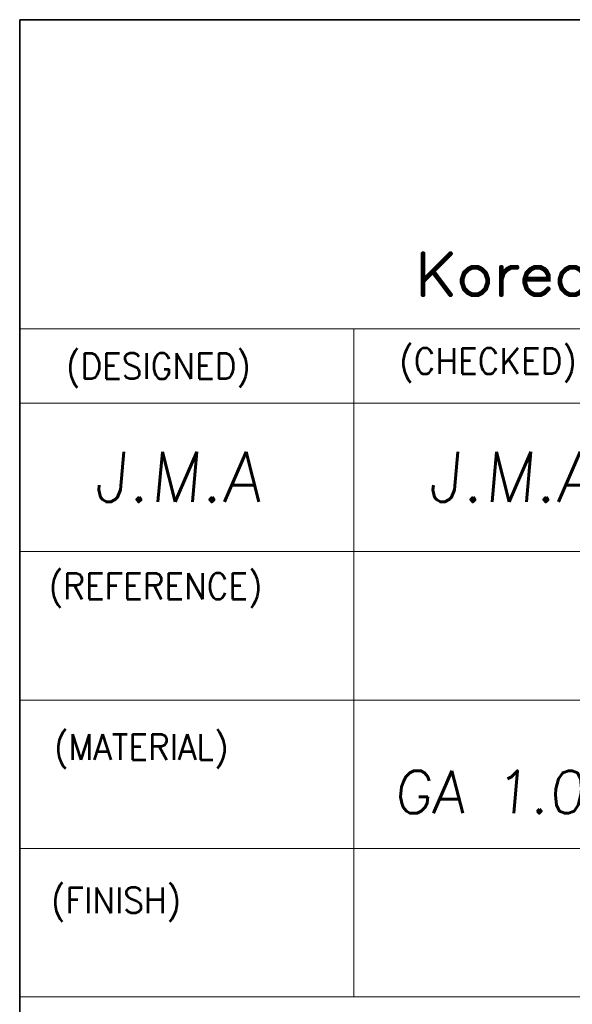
# Model space of a CAD drawing. Header units: millimetres. Extents: x 4497 to 11741, y 5958 to 12619.
# Tile 54 of 256: x 4856 to 4881, y 6981 to 7024. Entities that reach past the tile are written whole.
import ezdxf
from ezdxf.enums import TextEntityAlignment as Align

# ---------------------------------------------------------------- set-up
doc = ezdxf.new("R2010")
doc.units = ezdxf.units.MM
doc.header["$LTSCALE"] = 0.8
doc.layers.get('0').update_dxf_attribs({"linetype": 'CONTINUOUS', "lineweight": 0})
doc.layers.add('2', color=3, linetype='CONTINUOUS', lineweight=0)
doc.styles.get("Standard").update_dxf_attribs({"font": 'romans.shx', "width": 0.8, "oblique": 5, "bigfont": 'whgtxt.shx'})

# ---------------------------------------------------------------- blocks, each defined once
blk = doc.blocks.new('SMOOTH_0$064516')
at = {"const_width": 0.0323}
blk.add_lwpolyline([(-0.016, 0, 1), (0.016, 0, 1)], format="xyb", close=True, dxfattribs=at)
blk = doc.blocks.new('logo')
at = {"color": 7, "const_width": 0.859}
for points in [[(-3519.27, 5311.97), (-3524.16, 5307.08)], [(-3524.16, 5311.97), (-3524.16, 5304.64)], [(-3522.42, 5308.82), (-3519.27, 5304.64)], [(-3515.43, 5309.53), (-3516.13, 5309.17), (-3516.83, 5308.48), (-3517.18, 5307.43), (-3517.18, 5306.74), (-3516.83, 5305.69), (-3516.13, 5304.99), (-3515.43, 5304.64), (-3514.39, 5304.64), (-3513.69, 5304.99), (-3513, 5305.69), (-3512.64, 5306.74), (-3512.64, 5307.43), (-3513, 5308.48), (-3513.69, 5309.17), (-3514.39, 5309.53), (-3515.43, 5309.53)], [(-3510.2, 5307.43), (-3509.85, 5308.48), (-3509.16, 5309.17), (-3508.46, 5309.53), (-3507.41, 5309.53)], [(-3510.2, 5309.53), (-3510.2, 5304.64)], [(-3506.01, 5307.43), (-3501.83, 5307.43), (-3501.83, 5308.13), (-3502.18, 5308.82), (-3502.53, 5309.17), (-3503.22, 5309.53), (-3504.27, 5309.53), (-3504.97, 5309.17), (-3505.67, 5308.48), (-3506.01, 5307.43), (-3506.01, 5306.74), (-3505.67, 5305.69), (-3504.97, 5304.99), (-3504.27, 5304.64), (-3503.22, 5304.64), (-3502.53, 5304.99), (-3501.83, 5305.69)], [(-3495.56, 5308.48), (-3496.25, 5309.17), (-3496.95, 5309.53), (-3497.99, 5309.53), (-3498.69, 5309.17), (-3499.39, 5308.48), (-3499.74, 5307.43), (-3499.74, 5306.74), (-3499.39, 5305.69), (-3498.69, 5304.99), (-3497.99, 5304.64), (-3496.95, 5304.64), (-3496.25, 5304.99), (-3495.56, 5305.69)]]:
    blk.add_lwpolyline(points, dxfattribs=at)
at = {"color": 7, "xscale": 13.31, "yscale": 13.31, "zscale": 13.31}
for p in [(-3524.16, 5311.97), (-3519.27, 5311.97), (-3522.42, 5308.82), (-3516.13, 5309.17), (-3515.43, 5309.53), (-3515.43, 5309.53), (-3514.39, 5309.53), (-3513.69, 5309.17), (-3510.2, 5309.53), (-3509.16, 5309.17), (-3508.46, 5309.53), (-3507.41, 5309.53), (-3504.97, 5309.17), (-3504.27, 5309.53), (-3503.22, 5309.53), (-3502.53, 5309.17), (-3502.18, 5308.82), (-3498.69, 5309.17), (-3497.99, 5309.53), (-3524.16, 5307.08), (-3517.18, 5307.43), (-3516.83, 5308.48), (-3513, 5308.48), (-3512.64, 5307.43), (-3510.2, 5307.43), (-3509.85, 5308.48), (-3506.01, 5307.43), (-3506.01, 5307.43), (-3505.67, 5308.48), (-3501.83, 5308.13), (-3501.83, 5307.43), (-3499.74, 5307.43), (-3499.39, 5308.48), (-3517.18, 5306.74), (-3516.83, 5305.69), (-3513, 5305.69), (-3512.64, 5306.74), (-3506.01, 5306.74), (-3505.67, 5305.69), (-3501.83, 5305.69), (-3499.74, 5306.74), (-3499.39, 5305.69), (-3524.16, 5304.64), (-3519.27, 5304.64), (-3516.13, 5304.99), (-3515.43, 5304.64), (-3514.39, 5304.64), (-3513.69, 5304.99), (-3510.2, 5304.64), (-3504.97, 5304.99), (-3504.27, 5304.64), (-3503.22, 5304.64), (-3502.53, 5304.99), (-3498.69, 5304.99), (-3497.99, 5304.64)]:
    blk.add_blockref('SMOOTH_0$064516', p, dxfattribs=at)

msp = doc.modelspace()

# ---------------------------------------------------------------- linework, layer by layer
at = {"color": 7, "linetype": 'Continuous', "lineweight": 35}
for p, q in [((4856.368, 7024.492), (4931.827, 7024.492)), ((4856.368, 6961.61), (4856.368, 7024.492))]:
    msp.add_line(p, q, dxfattribs=at)
at = {"color": 7, "linetype": 'Continuous'}
for p, q in [((4856.368, 7010.822), (4931.827, 7010.822)), ((4871.131, 6981.295), (4871.131, 7010.822)), ((4856.368, 7007.542), (4900.659, 7007.542)), ((4856.368, 7000.98), (4931.827, 7000.98)), ((4856.368, 6994.418), (4918.237, 6994.418)), ((4856.368, 6987.856), (4931.827, 6987.856)), ((4856.368, 6981.295), (4931.827, 6981.295))]:
    msp.add_line(p, q, dxfattribs=at)

# ---------------------------------------------------------------- block references
at = {"color": 3, "linetype": 'Continuous', "xscale": 0.2477402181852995, "yscale": 0.2477402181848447, "zscale": 0.2477402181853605}
msp.add_blockref('logo', (5747.272, 5698.162), dxfattribs=at)

# ---------------------------------------------------------------- texts
at = {"color": 7, "linetype": 'Continuous', "width": 0.933333}
for s, height, p in [('(CHECKED)', 1.1408, (4873.14, 7009.975)), ('(DESIGNED)', 1.1408, (4858.413, 7009.752)), ('(REFERENCE)', 1.14083, (4857.651, 7000.021)), ('(MATERIAL)', 1.1408, (4857.883, 6992.911)), ('(FINISH)', 1.1408, (4857.747, 6986.139))]:
    msp.add_text(s, height=height, dxfattribs=at).set_placement(p, align=Align.TOP_LEFT)
at = {"layer": '2', "linetype": 'Continuous', "oblique": 5}
for s, height, p in [('J.M.A', 2.2157, (4859.631, 7003.176)), ('J.M.A', 2.2157, (4874.395, 7003.176)), ('GA 1.0T', 1.8777, (4872.892, 6989.417))]:
    msp.add_text(s, height=height, dxfattribs=at).set_placement(p)

doc.saveas('drawing.dxf')
